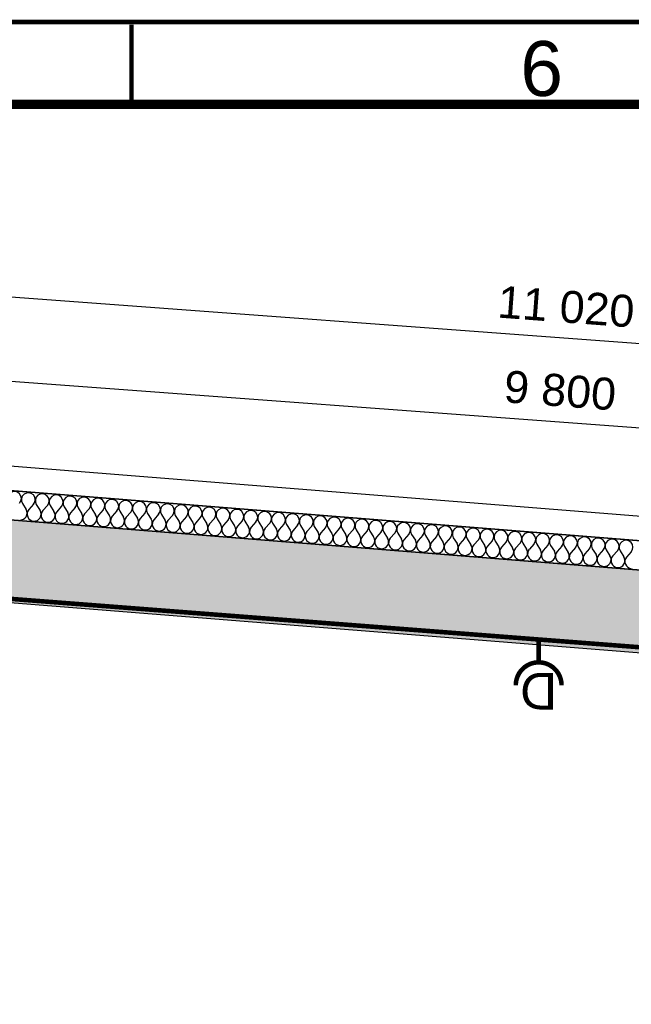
# Model space of a CAD drawing. Extents: x -12025 to 39812, y -30157 to 12.
# Tile 52 of 59: x 23789 to 27131, y -5369 to 12. Entities that reach past the tile are written whole.
import ezdxf
from ezdxf.enums import TextEntityAlignment as Align

# ---------------------------------------------------------------- set-up
doc = ezdxf.new("R2010")
doc.units = 0
doc.header["$MEASUREMENT"] = 0
for name, color, linetype in [('OÚ Dukovany půdorys kóty 2NP', 7, 'Continuous'), ('OÚ Dukovany půdorys podklad 2NP', 7, 'Continuous'), ('OÚ Dukovany zásuvky', 92, 'Continuous'), ('Ramecek', 7, 'Continuous')]:
    doc.layers.add(name, color=color, linetype=linetype)
doc.styles.add('Arial', font='txt')

# ---------------------------------------------------------------- blocks, each defined once
blk = doc.blocks.new('Zásuvka (7)')
at = {"color": 0, "linetype": 'Continuous', "const_width": 25}
blk.add_lwpolyline([(0, 250), (0, 125)], dxfattribs=at)
for points in [[(-125, 0, -0.414214), (0, 125)], [(0, 125, -0.414214), (125, 0)]]:
    blk.add_lwpolyline(points, format="xyb", dxfattribs=at)
at = {"color": 0, "linetype": 'Continuous', "style": 'Arial'}
blk.add_text('D', height=200, rotation=180, dxfattribs=at).set_placement((0, 66.9), align=Align.CENTER)

msp = doc.modelspace()

# ---------------------------------------------------------------- linework, layer by layer
at = {"layer": 'OÚ Dukovany půdorys kóty 2NP', "color": 1, "linetype": 'Continuous'}
for p, q in [((32240.7, -2135.3), (21249.3, -1318.9)), ((31609.7, -2548.8), (21836.2, -1822.9)), ((31609.7, -2548.8), (21836.2, -1822.9)), ((31609.7, -2548.8), (21836.2, -1822.9))]:
    msp.add_line(p, q, dxfattribs=at)
at = {"layer": 'OÚ Dukovany půdorys podklad 2NP', "color": 1, "linetype": 'Continuous'}
for p, q in [((32159.3, -3097.5), (21039.1, -2213.5)), ((21172.1, -2357.3), (32159.3, -3230.7)), ((31999.3, -3218), (21172.1, -2357.3)), ((21332.5, -2530.5), (31999.3, -3378.5))]:
    msp.add_line(p, q, dxfattribs=at)
at = {"layer": 'OÚ Dukovany půdorys podklad 2NP', "color": 7, "linetype": 'Continuous'}
for p, q in [((31999.3, -3378.5), (21782.5, -2566.3)), ((21783.3, -3017.8), (31549.3, -3794.2))]:
    msp.add_line(p, q, dxfattribs=at)
at = {"layer": 'OÚ Dukovany půdorys podklad 2NP', "color": 21, "linetype": 'Continuous'}
for p, q in [((23804.2, -2631.5), (23824.5, -2663.7)), ((23864.9, -2636.3), (23839.7, -2664.9)), ((23880.1, -2637.5), (23900.5, -2669.7)), ((23940.9, -2642.4), (23915.7, -2670.9)), ((23956.1, -2643.6), (23976.4, -2675.8)), ((24016.8, -2648.4), (23991.6, -2677)), ((24032, -2649.6), (24052.4, -2681.8)), ((24092.8, -2654.4), (24067.6, -2683)), ((24108, -2655.6), (24128.3, -2687.8)), ((24168.7, -2660.5), (24143.5, -2689)), ((24183.9, -2661.7), (24204.3, -2693.9)), ((24244.7, -2666.5), (24219.5, -2695.1)), ((24259.9, -2667.7), (24280.2, -2699.9)), ((24320.6, -2672.6), (24295.4, -2701.1)), ((24335.8, -2673.8), (24356.2, -2706)), ((24396.6, -2678.6), (24371.4, -2707.2)), ((24411.8, -2679.8), (24432.1, -2712)), ((24472.5, -2684.6), (24447.3, -2713.2)), ((24487.7, -2685.8), (24508.1, -2718)), ((24548.5, -2690.7), (24523.3, -2719.2)), ((24563.7, -2691.9), (24584, -2724.1)), ((24624.4, -2696.7), (24599.2, -2725.3)), ((24639.6, -2697.9), (24660, -2730.1)), ((24700.4, -2702.7), (24675.2, -2731.3)), ((24715.6, -2703.9), (24735.9, -2736.1)), ((24776.3, -2708.8), (24751.1, -2737.3)), ((24791.5, -2710), (24811.9, -2742.2)), ((24852.3, -2714.8), (24827.1, -2743.4)), ((24867.5, -2716), (24887.8, -2748.2)), ((24928.2, -2720.9), (24903, -2749.4)), ((24943.4, -2722.1), (24963.8, -2754.3)), ((25004.2, -2726.9), (24979, -2755.5)), ((25019.4, -2728.1), (25039.7, -2760.3)), ((25080.1, -2732.9), (25054.9, -2761.5)), ((25095.3, -2734.1), (25115.7, -2766.3)), ((25156.1, -2739), (25130.9, -2767.5)), ((25171.3, -2740.2), (25191.6, -2772.4)), ((25232, -2745), (25206.8, -2773.6)), ((25247.2, -2746.2), (25267.6, -2778.4)), ((25308, -2751), (25282.8, -2779.6)), ((25323.2, -2752.3), (25343.6, -2784.4)), ((25383.9, -2757.1), (25358.7, -2785.7)), ((25399.1, -2758.3), (25419.5, -2790.5)), ((25459.9, -2763.1), (25434.7, -2791.7)), ((25475.1, -2764.3), (25495.5, -2796.5)), ((25535.8, -2769.2), (25510.6, -2797.7)), ((25551, -2770.4), (25571.4, -2802.6)), ((25611.8, -2775.2), (25586.6, -2803.8)), ((25627, -2776.4), (25647.4, -2808.6)), ((25687.7, -2781.2), (25662.5, -2809.8)), ((25702.9, -2782.4), (25723.3, -2814.6)), ((25763.7, -2787.3), (25738.5, -2815.8)), ((25778.9, -2788.5), (25799.3, -2820.7)), ((25839.6, -2793.3), (25814.4, -2821.9)), ((25854.8, -2794.5), (25875.2, -2826.7)), ((25915.6, -2799.3), (25890.4, -2827.9)), ((25930.8, -2800.6), (25951.2, -2832.7)), ((25991.5, -2805.4), (25966.3, -2834)), ((26006.7, -2806.6), (26027.1, -2838.8)), ((26067.5, -2811.4), (26042.3, -2840)), ((26082.7, -2812.6), (26103.1, -2844.8)), ((26143.5, -2817.5), (26118.3, -2846)), ((26158.6, -2818.7), (26179, -2850.9)), ((26219.4, -2823.5), (26194.2, -2852.1)), ((26234.6, -2824.7), (26255, -2856.9)), ((26295.4, -2829.5), (26270.2, -2858.1)), ((26310.5, -2830.7), (26330.9, -2862.9)), ((26371.3, -2835.6), (26346.1, -2864.1)), ((26386.5, -2836.8), (26406.9, -2869)), ((26447.3, -2841.6), (26422.1, -2870.2)), ((26462.4, -2842.8), (26482.8, -2875)), ((26523.2, -2847.7), (26498, -2876.2)), ((26538.4, -2848.9), (26558.8, -2881.1)), ((26599.2, -2853.7), (26574, -2882.3)), ((26614.3, -2854.9), (26634.7, -2887.1)), ((26675.1, -2859.7), (26649.9, -2888.3)), ((26690.3, -2860.9), (26710.7, -2893.1)), ((26751.1, -2865.8), (26725.9, -2894.3)), ((26766.2, -2867), (26786.6, -2899.2)), ((26827, -2871.8), (26801.8, -2900.4)), ((26842.2, -2873), (26862.6, -2905.2)), ((26903, -2877.8), (26877.8, -2906.4)), ((26918.1, -2879.1), (26938.5, -2911.2)), ((26978.9, -2883.9), (26953.7, -2912.5)), ((26994.1, -2885.1), (27014.5, -2917.3)), ((27054.9, -2889.9), (27029.7, -2918.5)), ((27070.1, -2891.1), (27090.4, -2923.3)), ((27130.8, -2896), (27105.6, -2924.5))]:
    msp.add_line(p, q, dxfattribs=at)
for centre, start, end in [((23760.4, -2605.1), -41.4153, 212.3245), ((23836.4, -2611.1), -41.4153, 212.3245), ((23912.3, -2617.2), -41.4153, 212.3245), ((23988.3, -2623.2), -41.4153, 212.3245), ((24064.2, -2629.2), -41.4153, 212.3245), ((24140.2, -2635.3), -41.4153, 212.3245), ((24216.1, -2641.3), -41.4153, 212.3245), ((24292.1, -2647.4), -41.4153, 212.3245), ((24368, -2653.4), -41.4153, 212.3245), ((24444, -2659.4), -41.4153, 212.3245), ((24519.9, -2665.5), -41.4153, 212.3245), ((24595.9, -2671.5), -41.4153, 212.3245), ((23792.3, -2684.1), -94.5454, 32.3245), ((23868.3, -2690.1), 138.5847, 265.4546), ((23868.3, -2690.1), -94.5454, 32.3245), ((23944.2, -2696.1), 138.5847, 265.4546), ((23944.2, -2696.1), -94.5454, 32.3245), ((24020.2, -2702.2), 138.5847, 265.4546), ((24020.2, -2702.2), -94.5454, 32.3245), ((24096.1, -2708.2), 138.5847, 265.4546), ((24096.1, -2708.2), -94.5454, 32.3245), ((24172.1, -2714.2), 138.5847, 265.4546), ((24671.8, -2677.5), -41.4153, 212.3245), ((24747.8, -2683.6), -41.4153, 212.3245), ((24823.7, -2689.6), -41.4153, 212.3245), ((24899.7, -2695.7), -41.4153, 212.3245), ((24975.6, -2701.7), -41.4153, 212.3245), ((25051.6, -2707.7), -41.4153, 212.3245), ((25127.5, -2713.8), -41.4153, 212.3245), ((25203.5, -2719.8), -41.4153, 212.3245), ((25279.4, -2725.8), -41.4153, 212.3245), ((24172.1, -2714.2), -94.5454, 32.3245), ((24248, -2720.3), 138.5847, 265.4546), ((24248, -2720.3), -94.5454, 32.3245), ((24324, -2726.3), 138.5847, 265.4546), ((24324, -2726.3), -94.5454, 32.3245), ((24399.9, -2732.4), 138.5847, 265.4546), ((24399.9, -2732.4), -94.5454, 32.3245), ((24475.9, -2738.4), 138.5847, 265.4546), ((24475.9, -2738.4), -94.5454, 32.3245), ((24551.9, -2744.4), 138.5847, 265.4546), ((24551.9, -2744.4), -94.5454, 32.3245), ((24627.8, -2750.5), 138.5847, 265.4546), ((24627.8, -2750.5), -94.5454, 32.3245), ((24703.8, -2756.5), 138.5847, 265.4546), ((24703.8, -2756.5), -94.5454, 32.3245), ((24779.7, -2762.5), 138.5847, 265.4546), ((24779.7, -2762.5), -94.5454, 32.3245), ((24855.7, -2768.6), 138.5847, 265.4546), ((25355.4, -2731.9), -41.4153, 212.3245), ((25431.3, -2737.9), -41.4153, 212.3245), ((25507.3, -2744), -41.4153, 212.3245), ((25583.2, -2750), -41.4153, 212.3245), ((25659.2, -2756), -41.4153, 212.3245), ((25735.1, -2762.1), -41.4153, 212.3245), ((25811.1, -2768.1), -41.4153, 212.3245), ((25887, -2774.1), -41.4153, 212.3245), ((25963, -2780.2), -41.4153, 212.3245), ((24855.7, -2768.6), -94.5454, 32.3245), ((24931.6, -2774.6), 138.5847, 265.4546), ((24931.6, -2774.6), -94.5454, 32.3245), ((25007.6, -2780.7), 138.5847, 265.4546), ((25007.6, -2780.7), -94.5454, 32.3245), ((25083.5, -2786.7), 138.5847, 265.4546), ((25083.5, -2786.7), -94.5454, 32.3245), ((25159.5, -2792.7), 138.5847, 265.4546), ((25159.5, -2792.7), -94.5454, 32.3245), ((25235.4, -2798.8), 138.5847, 265.4546), ((25235.4, -2798.8), -94.5454, 32.3245), ((25311.4, -2804.8), 138.5847, 265.4546), ((25311.4, -2804.8), -94.5454, 32.3245), ((25387.3, -2810.9), 138.5847, 265.4546), ((25387.3, -2810.9), -94.5454, 32.3245), ((25463.3, -2816.9), 138.5847, 265.4546), ((25463.3, -2816.9), -94.5454, 32.3245), ((25539.2, -2822.9), 138.5847, 265.4546), ((26038.9, -2786.2), -41.4153, 212.3245), ((26114.9, -2792.3), -41.4153, 212.3245), ((26190.8, -2798.3), -41.4153, 212.3245), ((26266.8, -2804.3), -41.4153, 212.3245), ((26342.7, -2810.4), -41.4153, 212.3245), ((26418.7, -2816.4), -41.4153, 212.3245), ((26494.6, -2822.5), -41.4153, 212.3245), ((26570.6, -2828.5), -41.4153, 212.3245), ((26646.5, -2834.5), -41.4153, 212.3245), ((25539.2, -2822.9), -94.5454, 32.3245), ((25615.2, -2829), 138.5847, 265.4546), ((25615.2, -2829), -94.5454, 32.3245), ((25691.1, -2835), 138.5847, 265.4546), ((25691.1, -2835), -94.5454, 32.3245), ((25767.1, -2841), 138.5847, 265.4546), ((25767.1, -2841), -94.5454, 32.3245), ((25843, -2847.1), 138.5847, 265.4546), ((25843, -2847.1), -94.5454, 32.3245), ((25919, -2853.1), 138.5847, 265.4546), ((25919, -2853.1), -94.5454, 32.3245), ((25994.9, -2859.2), 138.5847, 265.4546), ((25994.9, -2859.2), -94.5454, 32.3245), ((26070.9, -2865.2), 138.5847, 265.4546), ((26070.9, -2865.2), -94.5454, 32.3245), ((26146.8, -2871.2), 138.5847, 265.4546), ((26146.8, -2871.2), -94.5454, 32.3245), ((26222.8, -2877.3), 138.5847, 265.4546), ((26722.5, -2840.6), -41.4153, 212.3245), ((26798.4, -2846.6), -41.4153, 212.3245), ((26874.4, -2852.6), -41.4153, 212.3245), ((26950.3, -2858.7), -41.4153, 212.3245), ((27026.3, -2864.7), -41.4153, 212.3245), ((27102.2, -2870.8), -41.4153, 212.3245), ((26222.8, -2877.3), -94.5454, 32.3245), ((26298.7, -2883.3), 138.5847, 265.4546), ((26298.7, -2883.3), -94.5454, 32.3245), ((26374.7, -2889.3), 138.5847, 265.4546), ((26374.7, -2889.3), -94.5454, 32.3245), ((26450.6, -2895.4), 138.5847, 265.4546), ((26450.6, -2895.4), -94.5454, 32.3245), ((26526.6, -2901.4), 138.5847, 265.4546), ((26526.6, -2901.4), -94.5454, 32.3245), ((26602.5, -2907.5), 138.5847, 265.4546), ((26602.5, -2907.5), -94.5454, 32.3245), ((26678.5, -2913.5), 138.5847, 265.4546), ((26678.5, -2913.5), -94.5454, 32.3245), ((26754.4, -2919.5), 138.5847, 265.4546), ((26754.4, -2919.5), -94.5454, 32.3245), ((26830.4, -2925.6), 138.5847, 265.4546), ((26830.4, -2925.6), -94.5454, 32.3245), ((26906.3, -2931.6), 138.5847, 265.4546), ((26906.3, -2931.6), -94.5454, 32.3245), ((26982.3, -2937.7), 138.5847, 265.4546), ((26982.3, -2937.7), -94.5454, 32.3245), ((27058.2, -2943.7), 138.5847, 265.4546), ((27058.2, -2943.7), -94.5454, 32.3245), ((27134.2, -2949.7), 138.5847, 265.4546)]:
    msp.add_arc(centre, 38.1, start, end, dxfattribs=at)
at = {"layer": 'OÚ Dukovany půdorys podklad 2NP', "color": 254, "linetype": 'Continuous'}
msp.add_solid([(31549.3, -3342.8), (21782.5, -2566.3), (31549.3, -3794.2), (21783.3, -3017.8)], dxfattribs=at)
at = {"layer": 'OÚ Dukovany zásuvky', "linetype": 'Continuous', "const_width": 25}
msp.add_lwpolyline([(31500, -4375), (31500, -3750), (21750, -3000), (21750, -6250)], dxfattribs=at)
at = {"layer": 'Ramecek', "color": 7, "linetype": 'Continuous'}
for points, const_width in [([(0, -28600), (39800, -28600), (39800, 0), (0, 0)], 25), ([(400, -28150), (39400, -28150), (39400, -450), (400, -450)], 50)]:
    msp.add_lwpolyline(points, close=True, dxfattribs=dict(at, const_width=const_width))
at = {"layer": 'Ramecek', "color": 7, "linetype": 'Continuous', "const_width": 25}
msp.add_lwpolyline([(24400, -459.5), (24400, -15.2)], dxfattribs=at)

# ---------------------------------------------------------------- block references
at = {"layer": 'OÚ Dukovany zásuvky', "linetype": 'Continuous'}
msp.add_blockref('Zásuvka (7)', (26625, -3625), dxfattribs=at)

# ---------------------------------------------------------------- texts
at = {"layer": 'OÚ Dukovany půdorys kóty 2NP', "color": 1, "linetype": 'Continuous', "style": 'Arial'}
for s, p in [('11 020', (26395.5, -1615)), ('9\xa0800', (26430.9, -2078.1))]:
    msp.add_text(s, height=175, rotation=355.752, dxfattribs=at).set_placement(p)
at = {"layer": 'Ramecek', "color": 7, "linetype": 'Continuous', "style": 'Arial'}
msp.add_text('6', height=300, dxfattribs=at).set_placement((26524.9, -404.4))

doc.saveas('drawing.dxf')
